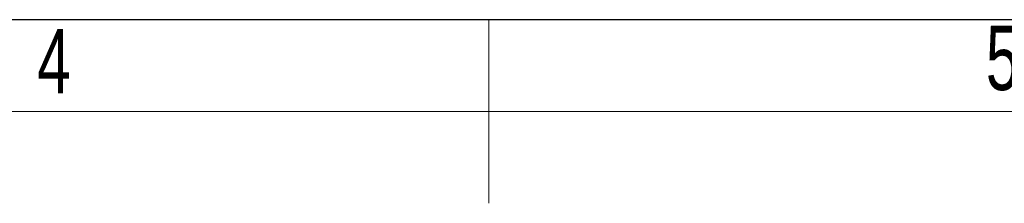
# Model space of a CAD drawing. Header units: millimetres. Extents: x 5 to 517, y 5 to 292.
# Tile 90 of 98: x 184 to 238, y 282 to 292. Entities that reach past the tile are written whole.
import ezdxf

# ---------------------------------------------------------------- set-up
doc = ezdxf.new("R2010")
doc.units = ezdxf.units.MM
doc.styles.add('SLDTEXTSTYLE1', font='TXT', dxfattribs={"width": 0.7})

msp = doc.modelspace()

# ---------------------------------------------------------------- linework, layer by layer
at = {"color": 7, "linetype": 'Continuous', "lineweight": 25}
msp.add_line((415.0034, 291.9994), (5, 291.9994), dxfattribs=at)
at = {"color": 7, "linetype": 'Continuous', "lineweight": 18}
for p, q in [((210.0034, 291.9994), (210.0034, 281.9994)), ((410.0034, 286.9994), (10, 286.9994))]:
    msp.add_line(p, q, dxfattribs=at)

# ---------------------------------------------------------------- texts
at = {"color": 7, "linetype": 'Continuous', "lineweight": 0, "char_height": 3.5, "attachment_point": 2, "style": 'SLDTEXTSTYLE1'}
for s, insert in [('4', (186.3406, 291.4907)), ('5', (237.9416, 291.6653))]:
    msp.add_mtext(s, dxfattribs=dict(at, insert=insert))

doc.saveas('drawing.dxf')
